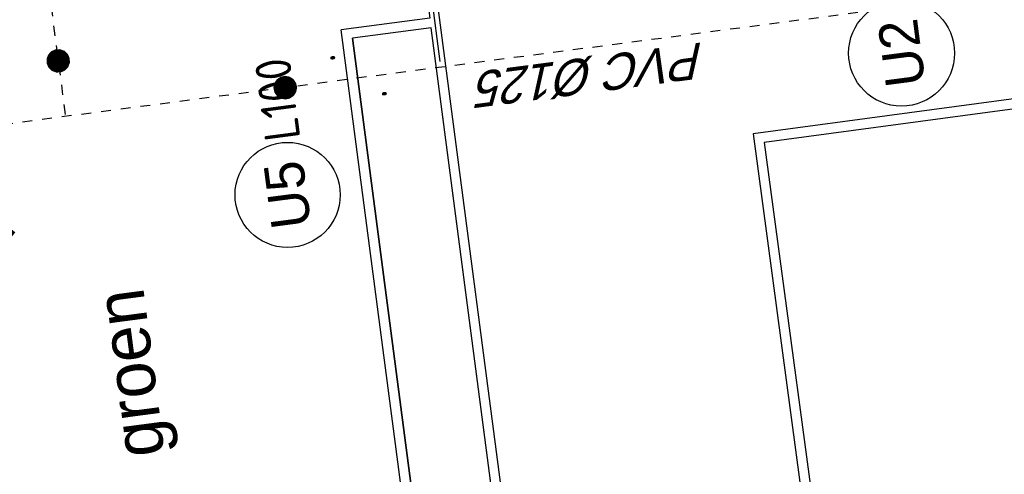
# Model space of a CAD drawing. Header units: metres. Extents: x 118052 to 118564, y 454784 to 455719.
# Tile 15 of 160: x 118262.36 to 118272.29, y 455174.64 to 455179.23. Entities that reach past the tile are written whole.
import ezdxf
from ezdxf.enums import TextEntityAlignment as Align

# ---------------------------------------------------------------- set-up
doc = ezdxf.new("R2010")
doc.units = ezdxf.units.M
doc.header["$LTSCALE"] = 0.5
doc.header["$PDMODE"] = 3
doc.header["$PDSIZE"] = 0.25
doc.linetypes.add('Tauw_L_Center2', pattern=[6.499, 4, -0.833, 0.833, -0.833])
for name, color, linetype in [('_gebouwen', 7, 'Continuous'), ('_molgoot', 7, 'Continuous'), ('_ob10', 7, 'Continuous'), ('_tb13', 7, 'Continuous'), ('EL6312--', 6, 'Continuous'), ('EL_N_A_EB00----REVISIE~-_-----', 1, 'Continuous'), ('Koningsstal VIEUWPORT', 254, 'Continuous'), ('OL55_HAAG', 86, 'Continuous'), ('ZU_N_-_AL999---LU_pvc110_sdr34__20_^200~M_-----', 7, 'Continuous'), ('ZU_N_-_AL999---LU_pvc125_sdr34__18_^200~-_-----', 7, 'Continuous'), ('ZU_N_-_AL999---LU_pvc125_sdr34__20_^200~M_-----', 7, 'Continuous'), ('ZU_N_-_DX1AMA--_maatvoering_BGRN_18_^200~-_-----', 7, 'Continuous'), ('ZU_N_-_EL999---LU_pvc110_sdr34~H_-----', 2, 'Tauw_L_Center2'), ('ZU_N_-_EL999---LU_pvc125_sdr34~H_-----', 2, 'Tauw_L_Center2'), ('ZU_N_-_JB00----ZME_tekst__25_^200~-_-----', 7, 'Continuous'), ('ZU_N_-_ML999---LU_pvc110_sdr34__20_^200~M_-----', 7, 'Continuous'), ('ZU_N_-_ML999---LU_pvc125_sdr34__20_^200~M_-----', 7, 'Continuous')]:
    doc.layers.add(name, color=color, linetype=linetype)
doc.styles.add('BURO-018', font='Isocp.shx', dxfattribs={"height": 360})
doc.styles.add('BURO-025', font='Isocp.shx', dxfattribs={"height": 500})
doc.styles.add('TAUW-ISOCP', font='tcb_isocp.shx')
doc.styles.add('tcb_isocp', font='tcb_isocp.shx')
doc.dimstyles.new('tzu18-dot_^200', dxfattribs={"dimscale": 200, "dimtxt": 1.8, "dimasz": 3, "dimexe": 2, "dimexo": 0, "dimgap": 0.5, "dimtad": 1, "dimdec": 0, "dimzin": 0, "dimdsep": 46, "dimtxsty": 'TAUW-ISOCP', "dimblk": 'DOTSMALL', "dimcen": 2, "dimdle": 1.5, "dimclre": 8, "dimadec": 0, "dimazin": 0, "dimtp": 1, "dimtm": 1, "dimtfac": 1, "dimtix": 1, "dimtmove": 1, "dimatfit": 3, "dimldrblk": 'DOTSMALL', "dimfxl": 1, "dimtvp": 0.5, "dimtolj": 1, "dimtzin": 0, "dimlwd": -1, "dimlwe": 5, "dimarcsym": 0})

# ---------------------------------------------------------------- blocks, each defined once
blk = doc.blocks.new('*D164')
at = {"layer": 'Defpoints', "color": 0, "transparency": 16777216}
for p in [(-284624.3, -1208.8), (-277829.4, -8339.8)]:
    blk.add_point(p, dxfattribs=at)
at = {"layer": 'ZU_N_-_DX1AMA--_maatvoering_BGRN_18_^200~-_-----', "transparency": 16777216}
blk.add_line((-284028.3, -1834.3), (-284326.3, -1521.6), dxfattribs=at)
at = {"layer": 'ZU_N_-_DX1AMA--_maatvoering_BGRN_18_^200~-_-----', "color": 8, "lineweight": 5, "transparency": 16777216}
blk.add_arc((-277829.4, -8339.8), 9850, 133.61755, 187.41631, dxfattribs=at)
at = {"layer": 'ZU_N_-_DX1AMA--_maatvoering_BGRN_18_^200~-_-----', "transparency": 16777216}
blk.add_solid([(-284378.4, -1571.2), (-284274.2, -1471.9), (-284624.3, -1208.8)], dxfattribs=at)
at = {"layer": 'ZU_N_-_DX1AMA--_maatvoering_BGRN_18_^200~-_-----', "transparency": 16777216, "insert": (-283383.8, -2510.7), "char_height": 360, "attachment_point": 5, "rotation": 133.61755, "style": 'TAUW-ISOCP'}
blk.add_mtext('\\A1;R9850', dxfattribs=at)
blk = doc.blocks.new('_DotSmall')
at = {"color": 0, "linetype": 'ByBlock', "const_width": 0.5}
blk.add_lwpolyline([(-0.0625, 0, 1), (0.0625, 0, 1)], format="xyb", close=True, dxfattribs=at)
blk = doc.blocks.new('E00172')
at = {"color": 0, "linetype": 'Continuous', "const_width": 0.5}
blk.add_lwpolyline([(-2.5, 0.75), (2.5, 0.75)], dxfattribs=at)
at = {"color": 0, "linetype": 'Continuous'}
blk.add_circle((0, 3.5), 2.5, dxfattribs=at)
at = {"color": 0, "linetype": 'Continuous', "style": 'BURO-018'}
for tag, p in [('E_GKAST', (0, 11.5)), ('E_GROEP', (0, 8.5)), ('E_SGROEP', (4.5, 8.5)), ('E_ARMCODE', (0, 3.5)), ('E_SLET', (4.5, 2.5))]:
    blk.add_attdef(tag, text='', height=1.8, dxfattribs=at).set_placement(p, align=Align.MIDDLE)
blk = doc.blocks.new('A$C051E189E')
at = {"layer": 'EL6312--'}
ref = blk.add_blockref('E00172', (-17790.3, -66232.3), dxfattribs=dict(at, xscale=199.9999999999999, yscale=199.9999999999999, zscale=199.9999999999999, rotation=89.92269290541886))
ref.add_attrib('E_ARMCODE', 'H1', dxfattribs={"layer": '0', "color": 2, "linetype": 'Continuous', "height": 500, "rotation": 0.00002, "style": 'BURO-025'}).set_placement((-18490.3, -66231.3), align=Align.MIDDLE)
ref.add_attrib('E_SLET', 'O', dxfattribs={"layer": '0', "color": 1, "linetype": 'Continuous', "height": 360, "rotation": 0.00002, "style": 'BURO-018'}).set_placement((-18462.5, -65456.3), align=Align.MIDDLE)
ref.add_attrib('E_GROEP', '.', dxfattribs={"layer": '0', "color": 1, "linetype": 'Continuous', "height": 360, "rotation": 0.00002, "style": 'BURO-018'}).set_placement((-19490.3, -66230), align=Align.MIDDLE)
ref.add_attrib('E_GKAST', 'L100', dxfattribs={"layer": '0', "color": 1, "linetype": 'Continuous', "height": 360, "rotation": 0.00002, "style": 'BURO-018'}).set_placement((-19836.7, -65774.8), align=Align.MIDDLE)
ref.add_attrib('E_SGROEP', '.', dxfattribs={"layer": '0', "color": 1, "linetype": 'Continuous', "height": 360, "rotation": 0.00002, "style": 'BURO-018'}).set_placement((-19918.5, -66700), align=Align.MIDDLE)
blk = doc.blocks.new('Leidingen')
at = {"layer": 'ZU_N_-_EL999---LU_pvc110_sdr34~H_-----'}
blk.add_lwpolyline([(-279630.5, -3777.4), (-281957.2, -3777.4)], dxfattribs=at)
at = {"layer": 'ZU_N_-_EL999---LU_pvc125_sdr34~H_-----'}
blk.add_lwpolyline([(-281957.2, -25492.4), (-281957.2, 1195)], dxfattribs=at)
at = {"layer": 'ZU_N_-_ML999---LU_pvc110_sdr34__20_^200~M_-----', "flags": 128}
for points in [[(-281390.1, -3777.4, 0, 0, 0), (-281297.4, -3853.6, 0, 91.8, 0), (-281304.5, -3847.8, 91.8, 169.7, 0), (-281324.5, -3831.3, 169.7, 221.7, 0), (-281354.6, -3806.5, 221.7, 240, 0), (-281390.1, -3777.4, 240, 221.7, 0), (-281425.5, -3748.2, 221.7, 169.7, 0), (-281455.6, -3723.4, 169.7, 91.8, 0), (-281475.7, -3706.9, 91.8, 0, 0), (-281482.7, -3701.1, 0, 0, 0), (-281390.1, -3777.4, 0, 0, 0), (-282621, -2764.6, 0, 0, 0)], [(-281687.5, -13362.4, 0, 0, 0), (-281621.6, -13462.7, 0, 91.8, 0), (-281626.6, -13455, 91.8, 169.7, 0), (-281640.9, -13433.3, 169.7, 221.7, 0), (-281662.3, -13400.7, 221.7, 240, 0), (-281687.5, -13362.4, 240, 221.7, 0), (-281712.7, -13324, 221.7, 169.7, 0), (-281734.1, -13291.4, 169.7, 91.8, 0), (-281748.3, -13269.7, 91.8, 0, 0), (-281753.3, -13262, 0, 0, 0), (-281687.5, -13362.4, 0, 0, 0), (-282127.8, -12691.6, 0, 0, 0)]]:
    blk.add_lwpolyline(points, format="xyseb", dxfattribs=at)
at = {"layer": 'ZU_N_-_ML999---LU_pvc110_sdr34__20_^200~M_-----'}
blk.add_circle((-282421.8, -12243.9), 535.6, dxfattribs=at)
at = {"layer": 'ZU_N_-_ML999---LU_pvc125_sdr34__20_^200~M_-----', "flags": 128}
blk.add_lwpolyline([(-281957.2, -6018.6, 0, 0, 0), (-281837.9, -6031.6, 0, 91.8, 0), (-281847, -6030.6, 91.8, 169.7, 0), (-281872.8, -6027.8, 169.7, 221.7, 0), (-281911.5, -6023.5, 221.7, 240, 0), (-281957.2, -6018.6, 240, 221.7, 0), (-282002.8, -6013.6, 221.7, 169.7, 0), (-282041.6, -6009.4, 169.7, 91.8, 0), (-282067.4, -6006.6, 91.8, 0, 0), (-282076.5, -6005.6, 0, 0, 0), (-281957.2, -6018.6, 0, 0, 0), (-282507.5, -5958.7, 0, 0, 0)], format="xyseb", dxfattribs=at)
at = {"layer": 'ZU_N_-_ML999---LU_pvc125_sdr34__20_^200~M_-----'}
blk.add_circle((-283036, -5901.1), 531.6, dxfattribs=at)
at = {"layer": 'EL_N_A_EB00----REVISIE~-_-----'}
blk.add_blockref('A$C051E189E', (-262229.9, 59850.1), dxfattribs=at)
at = {"layer": 'ZU_N_-_AL999---LU_pvc110_sdr34__20_^200~M_-----', "style": 'tcb_isocp'}
blk.add_text('U2', height=400, dxfattribs=at).set_placement((-282421.8, -12243.9), align=Align.MIDDLE)
at = {"layer": 'ZU_N_-_AL999---LU_pvc125_sdr34__18_^200~-_-----', "style": 'tcb_isocp', "oblique": 20.00024}
blk.add_text('PVC %%129125', height=360, rotation=90, dxfattribs=at).set_placement((-282050.9, -10277.4))
at = {"layer": 'ZU_N_-_AL999---LU_pvc125_sdr34__20_^200~M_-----', "style": 'tcb_isocp'}
blk.add_text('U5', height=400, dxfattribs=at).set_placement((-283036, -5901.1), align=Align.MIDDLE)
at = {"layer": 'ZU_N_-_JB00----ZME_tekst__25_^200~-_-----', "style": 'TAUW-ISOCP'}
blk.add_text('groen', height=500, dxfattribs=at).set_placement((-285473.1, -4331.9))
at = {"layer": 'ZU_N_-_DX1AMA--_maatvoering_BGRN_18_^200~-_-----'}
dim = blk.add_radius_dim(center=(-277829.4, -8339.8), mpoint=(-284624.3, -1208.8), dimstyle='tzu18-dot_^200', override={"dimasz": 2.16, "dimexe": 0, "dimgap": 0.6, "dimtad": 0, "dimcen": 0.1, "dimdle": 0, "dimclrd": 256, "dimclrt": 256, "dimadec": 2, "dimtm": 0, "dimtofl": 0, "dimtmove": 0, "dimtvp": 0}, dxfattribs=at)
dim.commit()
dim.dimension.update_dxf_attribs({"geometry": '*D164', "text_midpoint": (-283383.8, -2510.7), "dimtype": 164})

msp = doc.modelspace()

# ---------------------------------------------------------------- linework, layer by layer
at = {"layer": '_gebouwen'}
msp.add_line((118266.6045, 455178.8057), (118266.4334, 455180.111), dxfattribs=at)
at = {"layer": '_molgoot'}
msp.add_lwpolyline([(118245.5227, 455234.5881), (118248.0496, 455215.1221), (118251.2815, 455190.163), (118252.9877, 455177.341, -0.413819), (118246.5525, 455168.9186), (118231.8033, 455166.9358, -0.203716), (118226.2447, 455168.7901), (118222.6367, 455168.317), (118221.9614, 455173.4672), (118217.687, 455172.8861), (118216.411, 455171.6691), (118213.89, 455169.3933), (118214.8312, 455161.8896), (118285.3935, 455171.1415), (118284.928, 455174.6027), (118267.4102, 455172.3058), (118263.9329, 455171.8384, -0.41585), (118257.7114, 455176.6129), (118257.7114, 455176.6129), (118255.4027, 455194.2605, -0.429886), (118263.9413, 455204.8486), (118263.9413, 455204.8486), (118290.9896, 455208.3951), (118291.0929, 455207.6229)], format="xyb", dxfattribs=at)
at = {"layer": '_ob10'}
for points in [[(118289.254, 455207.7641), (118283.1847, 455206.9684), (118284.4977, 455196.9805), (118284.7951, 455197.0195), (118286.985, 455180.3926), (118269.7599, 455178.0769), (118270.4283, 455173.105)], [(118289.267, 455207.665), (118283.2969, 455206.8822), (118284.5838, 455197.0926), (118284.8812, 455197.1316), (118287.0971, 455180.3067), (118269.8724, 455177.9911), (118270.5274, 455173.1183)], [(118266.3846, 455180.1145), (118266.4987, 455179.2446), (118265.6063, 455179.1275)], [(118267.4556, 455172.7152), (118266.4841, 455180.1252)], [(118266.4472, 455172.7141), (118265.6063, 455179.1275)], [(118267.3565, 455172.7022), (118266.5117, 455179.1454), (118265.7185, 455179.0414)], [(118266.5464, 455172.7271), (118265.7185, 455179.0414)]]:
    msp.add_lwpolyline(points, dxfattribs=at)
at = {"layer": '_tb13'}
for points in [[(118264.1061, 455203.6128), (118263.9934, 455204.452, 0.43057), (118255.7992, 455194.3137), (118258.1081, 455176.664), (118258.1081, 455176.664, 0.41585), (118263.8796, 455172.2348), (118267.3569, 455172.7023)], [(118263.9773, 455203.5955), (118263.881, 455204.312, 0.426457), (118255.928, 455194.331), (118258.2371, 455176.6805), (118258.2371, 455176.6805, 0.41585), (118263.8623, 455172.3636), (118267.3396, 455172.8311)]]:
    msp.add_lwpolyline(points, format="xyb", dxfattribs=at)
at = {"layer": 'OL55_HAAG'}
msp.add_lwpolyline([(118267.3396, 455172.8311), (118266.5117, 455179.1454), (118265.7185, 455179.0414), (118266.5467, 455172.7245)], close=True, dxfattribs=at)

# ---------------------------------------------------------------- block references
at = {"layer": 'Koningsstal VIEUWPORT', "color": 6, "xscale": 0.0009975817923, "yscale": 0.0009975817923, "zscale": 0.0009975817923, "rotation": 97.46987594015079}
msp.add_blockref('Leidingen', (118222.5204, 455456.6507), dxfattribs=at)

doc.saveas('drawing.dxf')
